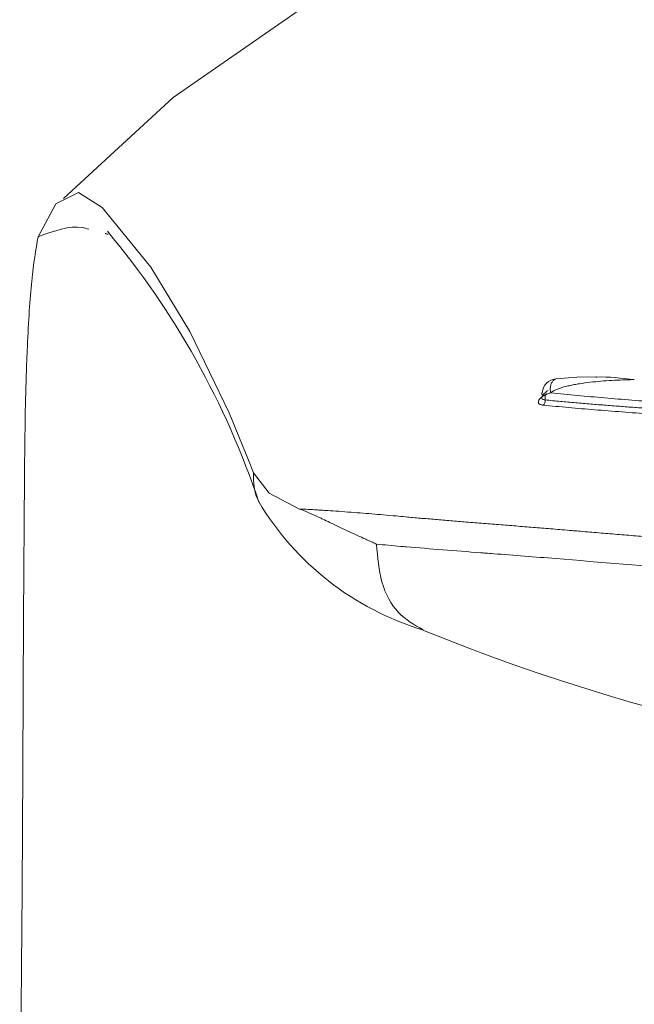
# Model space of a CAD drawing. Header units: millimetres. Extents: x 220.465 to 220.728, y 142.8 to 143.061.
# Tile 2 of 5: x 220.467 to 220.48, y 142.88 to 142.9. Entities that reach past the tile are written whole.
import ezdxf

# ---------------------------------------------------------------- set-up
doc = ezdxf.new("R2010")
doc.units = ezdxf.units.MM
doc.layers.add('SANINDUSA', color=3, linetype='Continuous')

msp = doc.modelspace()

# ---------------------------------------------------------------- linework, layer by layer
at = {"layer": 'SANINDUSA', "linetype": 'Continuous', "lineweight": 15}
msp.add_line((220.4780818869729, 142.892437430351), (220.4780818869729, 142.8925241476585), dxfattribs=at)
at = {"layer": 'SANINDUSA', "linetype": 'Continuous', "lineweight": 15, "flags": 128}
for points in [[(220.5165954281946, 142.8959718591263), (220.5145481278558, 142.8980500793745), (220.5121975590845, 142.899862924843), (220.5096327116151, 142.9013855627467), (220.5056341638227, 142.9031233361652), (220.5017882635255, 142.9042669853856), (220.4983755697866, 142.9049373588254), (220.4955450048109, 142.9052724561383), (220.4903315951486, 142.9053760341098), (220.4866661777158, 142.9050507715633), (220.4828968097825, 142.9043737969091), (220.479108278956, 142.9033117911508), (220.4761347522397, 142.9021565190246), (220.4731723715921, 142.9006293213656), (220.4703806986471, 142.8987028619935), (220.4681143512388, 142.8966104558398)], [(220.4675855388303, 142.8958177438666), (220.4675855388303, 142.895817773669), (220.4679558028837, 142.8965005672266), (220.4684262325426, 142.8967334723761), (220.4689127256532, 142.8964229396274), (220.4699184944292, 142.895184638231), (220.4707260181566, 142.8938566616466), (220.4715381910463, 142.8921683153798), (220.4719438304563, 142.891189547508), (220.4720452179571, 142.8909306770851)], [(220.4791384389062, 142.892912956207), (220.4787383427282, 142.8929116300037), (220.4783000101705, 142.892871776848)], [(220.4720452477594, 142.8909306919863), (220.4723708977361, 142.8905083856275), (220.4729952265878, 142.8901797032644)]]:
    msp.add_lwpolyline(points, dxfattribs=at)
at = {"layer": 'SANINDUSA', "linetype": 'Continuous', "lineweight": 15}
for centre, radius, start, end in [((220.4557296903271, 142.8848219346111), 0.01732273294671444, 18.50406797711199, 39.88845898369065), ((220.4783276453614, 142.8925648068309), 0.0003084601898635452, 94.87888938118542, 174.9659653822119), ((220.4772827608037, 142.8933928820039), 0.005974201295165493, 210.8184854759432, 253.0449248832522), ((220.4709805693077, 142.8848681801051), 0.005680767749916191, 64.73660342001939, 69.22829605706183), ((220.4915335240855, 142.9267920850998), 0.04225715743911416, 247.7771744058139, 291.5544025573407)]:
    msp.add_arc(centre, radius, start, end, dxfattribs=at)
for points, knots in [([(220.4675855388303, 142.8958177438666), (220.4679130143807, 142.8959356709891), (220.4682978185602, 142.896074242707), (220.4685907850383, 142.8959855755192), (220.4686344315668, 142.8959723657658)], [0, 0, 0, 0, 0.8510186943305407, 1, 1, 1, 1]), ([(220.4672057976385, 142.8764716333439), (220.4672060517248, 142.876524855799), (220.4672142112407, 142.8782339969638), (220.4672551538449, 142.8812267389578), (220.4672724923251, 142.8853159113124), (220.4672869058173, 142.8883955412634), (220.4673044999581, 142.890695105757), (220.4673163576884, 142.892241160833), (220.4673672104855, 142.8937461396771), (220.4674486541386, 142.8950103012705), (220.4675393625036, 142.8955453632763), (220.4675855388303, 142.8958177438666)], [0, 0, 0, 0, 0.005324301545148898, 0.1709801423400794, 0.3309140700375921, 0.4859016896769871, 0.5869417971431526, 0.6863749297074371, 0.7672841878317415, 0.8815328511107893, 1, 1, 1, 1]), ([(220.4791328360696, 142.892912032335), (220.4791399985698, 142.8929122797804), (220.4793822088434, 142.8929206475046), (220.479658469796, 142.8928895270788), (220.4799265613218, 142.8928593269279)], [0, 0, 0, 0, 0.0295714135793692, 1, 1, 1, 1]), ([(220.4781973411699, 142.8925851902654), (220.4781926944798, 142.8926114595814), (220.4781834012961, 142.8926639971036), (220.4781933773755, 142.8927413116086), (220.4782207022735, 142.8928065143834), (220.4782581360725, 142.8928521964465), (220.4782887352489, 142.8928643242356), (220.4783010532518, 142.8928692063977)], [0, 0, 0, 0, 0.213963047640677, 0.4279170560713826, 0.6418948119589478, 0.8558411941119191, 1, 1, 1, 1]), ([(220.4781973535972, 142.8925851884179), (220.4782081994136, 142.8925938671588), (220.4782294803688, 142.8926108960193), (220.4782651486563, 142.8926308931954), (220.4783013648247, 142.8926482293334), (220.4783383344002, 142.8926633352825), (220.4783958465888, 142.8926837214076), (220.4784752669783, 142.8927074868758), (220.4785783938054, 142.8927335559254), (220.4786836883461, 142.8927557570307), (220.4788264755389, 142.8927794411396), (220.4790090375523, 142.8928045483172), (220.4792331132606, 142.892827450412), (220.4794604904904, 142.8928427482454), (220.4796531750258, 142.8928520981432), (220.4797894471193, 142.8928563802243), (220.4798579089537, 142.8928580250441), (220.4798922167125, 142.8928587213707), (220.4799093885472, 142.892859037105), (220.4799192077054, 142.8928592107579), (220.4799241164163, 142.8928592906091), (220.4799265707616, 142.8928593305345)], [0, 0, 0, 0, 0.02630686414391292, 0.0516176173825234, 0.07639514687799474, 0.1008401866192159, 0.1250516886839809, 0.1877818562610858, 0.2500366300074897, 0.3126792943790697, 0.3750371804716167, 0.5000275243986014, 0.6252414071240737, 0.7500107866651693, 0.8750082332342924, 0.9375060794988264, 0.9687537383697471, 0.9843770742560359, 0.9921885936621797, 0.9960943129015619, 1, 1, 1, 1]), ([(220.4780399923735, 142.8923299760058), (220.4780276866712, 142.8923316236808), (220.4780032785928, 142.8923348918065), (220.4779751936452, 142.8923450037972), (220.4779513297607, 142.8923609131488), (220.4779373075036, 142.892384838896), (220.4779417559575, 142.8924179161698), (220.4779640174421, 142.8924549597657), (220.4780036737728, 142.8924938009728), (220.4780565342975, 142.8925329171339), (220.478100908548, 142.8925569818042), (220.4781231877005, 142.8925690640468)], [0, 0, 0, 0, 0.08417933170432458, 0.1669677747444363, 0.2506946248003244, 0.3752028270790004, 0.5007644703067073, 0.6247061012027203, 0.7502793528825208, 0.8746217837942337, 1, 1, 1, 1]), ([(220.4780219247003, 142.8925917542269), (220.4780185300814, 142.8925887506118), (220.4780094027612, 142.8925806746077), (220.4780091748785, 142.8925666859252), (220.4780203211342, 142.8925510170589), (220.4780441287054, 142.8925362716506), (220.4780693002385, 142.8925281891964), (220.4780818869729, 142.8925241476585)], [0, 0, 0, 0, 0.1289491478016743, 0.3467134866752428, 0.5644679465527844, 0.7822172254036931, 1, 1, 1, 1]), ([(220.4781411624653, 142.892633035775), (220.4781261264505, 142.8926227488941), (220.4780973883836, 142.8926030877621), (220.4780635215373, 142.8925736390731), (220.4780388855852, 142.8925470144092), (220.4780227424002, 142.8925236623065), (220.4780067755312, 142.8924897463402), (220.4780100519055, 142.892449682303), (220.4780580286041, 142.8924415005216), (220.4780818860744, 142.8924374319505)], [0, 0, 0, 0, 0.1218410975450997, 0.2328727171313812, 0.3331937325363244, 0.422941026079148, 0.5023088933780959, 0.7525121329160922, 1, 1, 1, 1]), ([(220.4780818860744, 142.8925241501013), (220.4780818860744, 142.8925251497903), (220.478081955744, 142.8925261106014), (220.4780820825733, 142.8925270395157), (220.4780822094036, 142.8925279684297), (220.4780823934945, 142.892528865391), (220.4780826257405, 142.8925297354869), (220.4780828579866, 142.8925306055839), (220.4780831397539, 142.8925314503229), (220.4780834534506, 142.8925322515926), (220.4780837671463, 142.8925330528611), (220.4780841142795, 142.8925338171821), (220.4780844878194, 142.8925345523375), (220.4780852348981, 142.892536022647), (220.4780860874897, 142.8925373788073), (220.4780870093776, 142.8925386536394), (220.4780879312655, 142.8925399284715), (220.4780889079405, 142.8925411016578), (220.4780899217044, 142.8925422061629), (220.4780919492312, 142.8925444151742), (220.4780941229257, 142.8925463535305), (220.4780963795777, 142.8925481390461), (220.4780986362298, 142.8925499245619), (220.4781009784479, 142.8925515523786), (220.4781033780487, 142.8925530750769), (220.4781081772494, 142.8925561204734), (220.4781131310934, 142.8925587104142), (220.4781181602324, 142.8925610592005), (220.4781231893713, 142.8925634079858), (220.4781283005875, 142.8925655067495), (220.4781334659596, 142.8925674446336), (220.4781437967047, 142.8925713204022), (220.4781543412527, 142.8925745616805), (220.4781650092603, 142.892577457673), (220.4781756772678, 142.8925803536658), (220.4781864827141, 142.8925828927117), (220.4781973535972, 142.8925851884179)], [0, 0, 0, 0, 0.01562499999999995, 0.01562499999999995, 0.01562499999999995, 0.03124999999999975, 0.03124999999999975, 0.03124999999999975, 0.04687499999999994, 0.04687499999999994, 0.04687499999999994, 0.06249999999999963, 0.06249999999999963, 0.06249999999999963, 0.09374999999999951, 0.09374999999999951, 0.09374999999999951, 0.1249999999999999, 0.1249999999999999, 0.1249999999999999, 0.1874999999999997, 0.1874999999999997, 0.1874999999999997, 0.2499999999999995, 0.2499999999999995, 0.2499999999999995, 0.3749999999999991, 0.3749999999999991, 0.3749999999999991, 0.4999999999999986, 0.4999999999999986, 0.4999999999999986, 0.7499999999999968, 0.7499999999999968, 0.7499999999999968, 1, 1, 1, 1]), ([(220.5045171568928, 142.8924378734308), (220.5044086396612, 142.8924284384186), (220.5041930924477, 142.8924096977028), (220.5038634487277, 142.892383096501), (220.5035325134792, 142.8923577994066), (220.5032000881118, 142.8923338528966), (220.5028667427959, 142.8923111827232), (220.5025328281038, 142.8922897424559), (220.5021987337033, 142.8922694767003), (220.5018648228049, 142.8922503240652), (220.5015314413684, 142.8922322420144), (220.5008477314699, 142.8921970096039), (220.4998156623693, 142.8921521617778), (220.4983023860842, 142.8921027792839), (220.4966702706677, 142.8920614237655), (220.49489652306, 142.8920296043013), (220.4930871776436, 142.8920118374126), (220.49125499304, 142.8920120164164), (220.4894240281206, 142.8920322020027), (220.4876224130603, 142.8920701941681), (220.4858679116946, 142.8921216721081), (220.4842917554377, 142.8921799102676), (220.4828642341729, 142.8922429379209), (220.4818207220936, 142.8922998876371), (220.4810120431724, 142.892351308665), (220.4804392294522, 142.8923907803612), (220.4798684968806, 142.8924336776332), (220.4793022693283, 142.8924802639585), (220.4787406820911, 142.8925305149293), (220.4783798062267, 142.8925668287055), (220.4781973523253, 142.8925851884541)], [0, 0, 0, 0, 0.01521173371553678, 0.03021498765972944, 0.04500985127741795, 0.05959641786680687, 0.07397478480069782, 0.0881450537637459, 0.1021073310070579, 0.1158617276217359, 0.1294083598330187, 0.1427473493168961, 0.1981486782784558, 0.2497678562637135, 0.312370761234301, 0.3748322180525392, 0.4366093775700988, 0.4997089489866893, 0.5630774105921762, 0.6250914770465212, 0.6873422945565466, 0.7497269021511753, 0.7981143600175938, 0.8500711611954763, 0.8736018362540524, 0.8977147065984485, 0.9224103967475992, 0.9476894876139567, 0.9735525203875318, 1, 1, 1, 1]), ([(220.4780818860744, 142.8924374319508), (220.4780838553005, 142.8924165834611), (220.4780808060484, 142.8923944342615), (220.4780733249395, 142.8923752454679), (220.4780658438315, 142.892356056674), (220.4780539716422, 142.892339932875), (220.4780399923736, 142.8923299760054)], [0, 0, 0, 0, 0.5, 0.5, 0.5, 1, 1, 1, 1]), ([(220.5046767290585, 142.8921808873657), (220.5045759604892, 142.8921726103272), (220.5043747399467, 142.8921560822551), (220.5040656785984, 142.8921325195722), (220.5037519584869, 142.8921098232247), (220.5034329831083, 142.892088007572), (220.5031088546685, 142.8920669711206), (220.5027794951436, 142.8920467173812), (220.5024448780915, 142.8920272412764), (220.50210495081, 142.8920085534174), (220.5013604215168, 142.8919698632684), (220.5001703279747, 142.8919187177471), (220.4984837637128, 142.8918661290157), (220.4967264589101, 142.8918211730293), (220.4949207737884, 142.8917857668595), (220.493084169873, 142.8917645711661), (220.491235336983, 142.8917637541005), (220.4893878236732, 142.8917855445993), (220.4875591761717, 142.8918276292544), (220.4857759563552, 142.8918832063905), (220.4840493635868, 142.8919475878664), (220.4823961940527, 142.8920189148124), (220.4811416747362, 142.8920886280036), (220.4802461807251, 142.8921479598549), (220.4796670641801, 142.8921897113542), (220.4791060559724, 142.8922338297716), (220.4785610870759, 142.8922801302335), (220.4782139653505, 142.8923133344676), (220.4780399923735, 142.8923299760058)], [0, 0, 0, 0, 0.01405615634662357, 0.02806815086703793, 0.04204470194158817, 0.05599445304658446, 0.06992603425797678, 0.08384830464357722, 0.09777008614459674, 0.1117000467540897, 0.1256466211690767, 0.1880188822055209, 0.250605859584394, 0.3128904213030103, 0.3756885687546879, 0.4380697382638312, 0.5002754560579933, 0.5629023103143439, 0.6255228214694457, 0.6880034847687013, 0.7499777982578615, 0.8126572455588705, 0.8751288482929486, 0.9000646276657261, 0.9249697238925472, 0.9498938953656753, 0.9748874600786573, 1, 1, 1, 1]), ([(220.4780818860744, 142.8924374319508), (220.478186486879, 142.8924274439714), (220.4783935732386, 142.8924076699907), (220.4787101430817, 142.8923795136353), (220.4790263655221, 142.8923527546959), (220.4793423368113, 142.8923273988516), (220.4796573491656, 142.8923033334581), (220.4799709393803, 142.8922804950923), (220.4805936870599, 142.8922369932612), (220.4815348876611, 142.8921791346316), (220.4828107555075, 142.8921151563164), (220.4842162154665, 142.8920558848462), (220.485793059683, 142.8919972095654), (220.4881628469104, 142.8919230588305), (220.4906366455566, 142.8918766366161), (220.4930938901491, 142.8918787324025), (220.4949267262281, 142.8919002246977), (220.496712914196, 142.8919353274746), (220.4985164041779, 142.8919813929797), (220.5003536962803, 142.8920386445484), (220.5017777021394, 142.8921022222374), (220.5027939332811, 142.8921594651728), (220.5034110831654, 142.8921978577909), (220.5040317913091, 142.8922405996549), (220.5044330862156, 142.8922725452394), (220.504637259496, 142.8922887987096)], [0, 0, 0, 0, 0.01520971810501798, 0.03011186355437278, 0.04470652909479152, 0.05899381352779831, 0.07297382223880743, 0.08664666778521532, 0.1000124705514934, 0.1530968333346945, 0.2031121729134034, 0.2500662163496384, 0.3118642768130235, 0.3745601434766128, 0.4996722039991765, 0.5633040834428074, 0.6242757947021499, 0.6873104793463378, 0.7493975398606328, 0.8175261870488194, 0.8923218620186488, 0.9177720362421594, 0.9442012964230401, 0.971610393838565, 1, 1, 1, 1]), ([(220.4720452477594, 142.8909306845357), (220.4720475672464, 142.8907319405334), (220.47205002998, 142.8905209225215), (220.4721515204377, 142.8903451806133), (220.4721574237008, 142.8903349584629)], [0, 0, 0, 0, 0.9418343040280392, 1, 1, 1, 1]), ([(220.4737478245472, 142.8901363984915), (220.4739160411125, 142.8901241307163), (220.4742407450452, 142.8901004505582), (220.4745744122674, 142.8900721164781), (220.4747352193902, 142.8900584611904)], [0, 0, 0, 0, 0.518061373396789, 1, 1, 1, 1]), ([(220.4734050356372, 142.8900056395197), (220.4734305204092, 142.889993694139), (220.4735013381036, 142.8899605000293), (220.4736431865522, 142.8898925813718), (220.4738765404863, 142.8897800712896), (220.4741230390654, 142.8896636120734), (220.4743253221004, 142.8895726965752), (220.4744205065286, 142.8895307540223), (220.4744790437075, 142.8895047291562), (220.4745251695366, 142.8894844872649), (220.4745584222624, 142.889468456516), (220.4745789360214, 142.8894598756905), (220.4745880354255, 142.8894531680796), (220.474590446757, 142.8894513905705)], [0, 0, 0, 0, 0.07519654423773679, 0.2089579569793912, 0.4009907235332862, 0.7016892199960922, 0.8219874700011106, 0.876064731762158, 0.9203513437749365, 0.9548627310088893, 0.9796137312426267, 0.9945976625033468, 1, 1, 1, 1]), ([(220.4751920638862, 142.8900176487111), (220.475293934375, 142.8900084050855), (220.4754972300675, 142.8899899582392), (220.4758093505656, 142.8899630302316), (220.4761253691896, 142.8899365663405), (220.4763406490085, 142.8899191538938), (220.4764481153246, 142.8899104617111)], [0, 0, 0, 0, 0.2514990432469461, 0.5018987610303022, 0.751351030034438, 0.9999999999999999, 0.9999999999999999, 0.9999999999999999, 0.9999999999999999]), ([(220.4764481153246, 142.8899104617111), (220.4765671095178, 142.8899009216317), (220.4768045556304, 142.8898818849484), (220.4770484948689, 142.8898624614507), (220.4771701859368, 142.8898527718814)], [0, 0, 0, 0, 0.501141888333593, 1, 1, 1, 1]), ([(220.4771701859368, 142.8898527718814), (220.4772870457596, 142.8898434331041), (220.4775203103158, 142.8898247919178), (220.4778765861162, 142.889796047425), (220.4781182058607, 142.889776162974), (220.4782388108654, 142.8897662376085)], [0, 0, 0, 0, 0.3345781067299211, 0.6678532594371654, 1, 1, 1, 1]), ([(220.4782388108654, 142.8897662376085), (220.4783040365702, 142.8897608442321), (220.4784345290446, 142.8897500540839), (220.4785666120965, 142.8897390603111), (220.4786326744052, 142.889733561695)], [0, 0, 0, 0, 0.4998426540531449, 1, 1, 1, 1]), ([(220.47876951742, 142.8897221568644), (220.4788942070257, 142.8897117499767), (220.4791434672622, 142.8896909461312), (220.4795239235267, 142.889659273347), (220.4799090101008, 142.8896275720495), (220.4802988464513, 142.8895959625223), (220.4805627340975, 142.8895752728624), (220.4806947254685, 142.8895649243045)], [0, 0, 0, 0, 0.2001541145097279, 0.4001172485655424, 0.6000054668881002, 0.7999306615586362, 1, 1, 1, 1]), ([(220.4755544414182, 142.887678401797), (220.4753740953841, 142.8877819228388), (220.4750042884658, 142.8879941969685), (220.474661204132, 142.8886287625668), (220.4746137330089, 142.8891807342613), (220.4745904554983, 142.8894513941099)], [0, 0, 0, 0, 0.3266583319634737, 0.6698262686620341, 1, 1, 1, 1])]:
    msp.add_open_spline(points, degree=3, knots=knots, dxfattribs=at)
for points, degree in [([(220.468973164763, 142.8958842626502), (220.4690375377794, 142.8958675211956)], 1), ([(220.472995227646, 142.8901796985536), (220.473114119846, 142.8901745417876), (220.4732329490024, 142.8901684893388), (220.4733517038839, 142.8901615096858)], 3), ([(220.4733517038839, 142.8901615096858), (220.4733795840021, 142.8901599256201), (220.4734074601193, 142.8901582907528), (220.4734353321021, 142.8901566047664)], 3), ([(220.4734353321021, 142.8901566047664), (220.4734671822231, 142.8901547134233), (220.4734990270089, 142.8901527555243), (220.4735308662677, 142.8901507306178)], 3), ([(220.4735308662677, 142.8901507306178), (220.4736032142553, 142.8901462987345), (220.4736755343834, 142.8901415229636), (220.4737478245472, 142.8901363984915)], 3), ([(220.4747352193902, 142.8900584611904), (220.4748230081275, 142.8900513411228), (220.4749107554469, 142.890043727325), (220.4749984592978, 142.8900356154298)], 3), ([(220.4749984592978, 142.8900356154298), (220.4750630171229, 142.8900298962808), (220.4751275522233, 142.8900239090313), (220.4751920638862, 142.8900176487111)], 3), ([(220.4786326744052, 142.889733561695), (220.4786782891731, 142.8897298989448), (220.4787239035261, 142.8897260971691), (220.47876951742, 142.8897221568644)], 3), ([(220.4745904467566, 142.8894513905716), (220.4747533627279, 142.8894371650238), (220.4749220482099, 142.8894215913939), (220.4750924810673, 142.8894069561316)], 3), ([(220.4750924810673, 142.8894069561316), (220.4751320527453, 142.8894035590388), (220.4751717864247, 142.8894001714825), (220.4752116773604, 142.8893967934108)], 3), ([(220.4752116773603, 142.8893967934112), (220.4757036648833, 142.8893549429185), (220.4762165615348, 142.8893150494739), (220.4767482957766, 142.8892742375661)], 3), ([(220.4767482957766, 142.8892742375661), (220.4767807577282, 142.8892717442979), (220.4768132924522, 142.889269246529), (220.4768458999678, 142.8892667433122)], 3), ([(220.4768458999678, 142.8892667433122), (220.4769023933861, 142.889262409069), (220.4769591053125, 142.8892580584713), (220.477016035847, 142.8892536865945)], 3), ([(220.4770160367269, 142.8892536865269), (220.4774337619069, 142.8892217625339), (220.477863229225, 142.8891883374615), (220.4783046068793, 142.8891526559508)], 3), ([(220.4783046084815, 142.8891526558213), (220.4792091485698, 142.8890793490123), (220.4801634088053, 142.8889973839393), (220.4811681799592, 142.8889219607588)], 3)]:
    msp.add_open_spline(points, degree=degree, dxfattribs=at)

doc.saveas('drawing.dxf')
